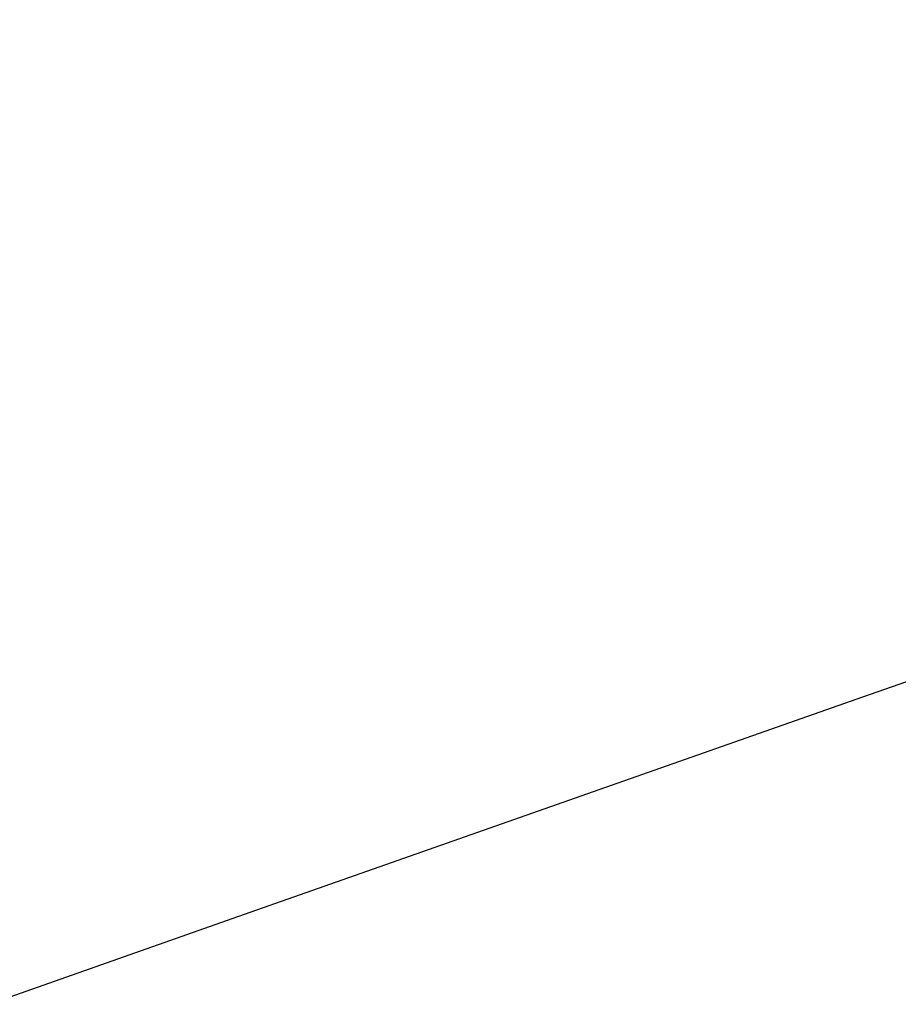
# Model space of a CAD drawing. Header units: millimetres. Extents: x -243.9 to -229.5, y -3.7 to 10.8.
# Tile 112 of 256: x -239.5989 to -239.5583, y 2.4799 to 2.5254. Entities that reach past the tile are written whole.
import ezdxf

# ---------------------------------------------------------------- set-up
doc = ezdxf.new("R2010")
doc.units = ezdxf.units.MM
doc.header["$MEASUREMENT"] = 0
doc.layers.add('Default', color=7, linetype='Continuous', true_color=0x000000)

msp = doc.modelspace()

# ---------------------------------------------------------------- linework, layer by layer
at = {"layer": 'Default'}
msp.add_open_spline([(-233.690532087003, 3.749999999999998, 128.8045879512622), (-233.6903125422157, 4.136107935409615, 128.8045879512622), (-233.8441026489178, 4.908379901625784, 128.8045879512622), (-234.5089146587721, 5.903472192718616, 128.8045879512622), (-235.3393762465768, 6.449052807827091, 128.8045879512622), (-236.084571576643, 6.664702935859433, 128.8045879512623), (-236.8413331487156, 6.736961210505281, 128.8045879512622), (-237.7988926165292, 6.546505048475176, 128.8045879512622), (-238.6237109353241, 5.995298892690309, 128.8045879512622), (-239.1232645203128, 5.380749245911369, 128.8045879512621), (-239.3954580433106, 4.857327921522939, 128.8045879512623), (-239.5553405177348, 4.305998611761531, 128.8045879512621), (-239.6274273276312, 3.549174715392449, 128.8045879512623), (-239.4370840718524, 2.59165676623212, 128.8045879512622), (-238.8858058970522, 1.766811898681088, 128.8045879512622), (-238.2712946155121, 1.267272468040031, 128.8045879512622), (-237.7478525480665, 0.9950712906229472, 128.8045879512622), (-237.19653395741, 0.8351927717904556, 128.8045879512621), (-236.4397048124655, 0.7631040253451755, 128.8045879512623), (-235.4821902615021, 0.9534485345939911, 128.8045879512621), (-234.6573432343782, 1.504725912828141, 128.8045879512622), (-234.1578037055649, 2.119236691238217, 128.8045879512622), (-233.8856088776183, 2.642668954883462, 128.8045879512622), (-233.725631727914, 3.194042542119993, 128.8045879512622), (-233.690488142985, 3.564636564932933, 128.8045879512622), (-233.690532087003, 3.749999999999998, 128.8045879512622)], degree=3, knots=[0, 0, 0, 0, 1.158433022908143, 2.316866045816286, 3.521728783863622, 4.077730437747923, 4.633732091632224, 5.792165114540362, 6.950598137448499, 7.553029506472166, 8.155460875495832, 8.711462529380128, 9.267464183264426, 10.42589720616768, 11.58433022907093, 12.18676159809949, 12.78919296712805, 13.34519462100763, 13.90119627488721, 15.05962929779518, 16.21806232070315, 16.82049368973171, 17.42292505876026, 17.97892671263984, 18.53492836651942, 18.53492836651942, 18.53492836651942, 18.53492836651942], dxfattribs=at)
for points in [[(-239.5846603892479, 2.932810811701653, 127.8489377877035), (-240.8644366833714, 2.68182996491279, 123.5156044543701), (-242.1442129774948, 2.430849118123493, 119.1822711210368), (-243.4239892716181, 2.179868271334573, 114.8489377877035)], [(-239.5586937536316, 2.571626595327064, 127.8489377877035), (-240.8269360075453, 2.160117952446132, 123.5156044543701), (-242.095178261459, 1.748609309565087, 119.1822711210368), (-243.3634205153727, 1.337100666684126, 114.8489377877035)], [(-239.4734565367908, 2.524496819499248, 127.8489377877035), (-240.7038220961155, 2.092039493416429, 123.5156044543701), (-241.9341876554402, 1.659582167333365, 119.1822711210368), (-243.1645532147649, 1.227124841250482, 114.8489377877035)]]:
    msp.add_open_spline(points, degree=3, dxfattribs=at)

doc.saveas('drawing.dxf')
